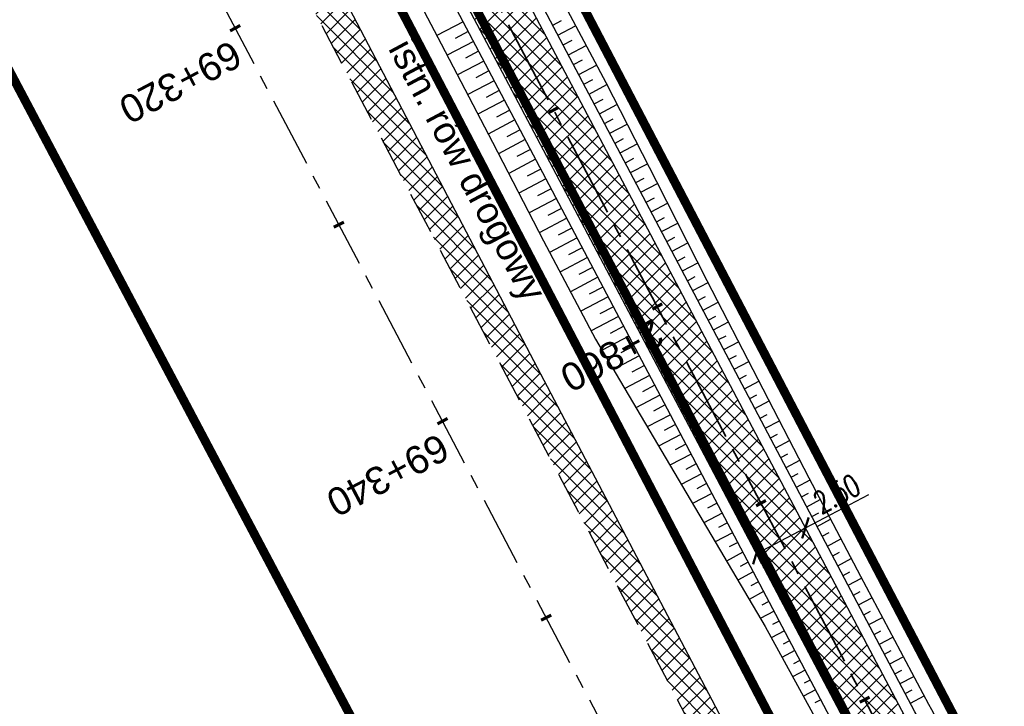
# Model space of a CAD drawing. Header units: metres. Extents: x 7529682 to 7533751, y 5721195 to 5727842.
# Tile 78 of 210: x 7531021 to 7531066, y 5725255 to 5725286. Entities that reach past the tile are written whole.
import ezdxf

# ---------------------------------------------------------------- set-up
doc = ezdxf.new("R2010")
doc.units = ezdxf.units.M
doc.header["$PDMODE"] = 1
doc.header["$PDSIZE"] = 0.3
for name, pattern in [('817-dzialki-09-05-04$0$HIDDEN', [0.375, 0.25, -0.125]), ('ACAD_ISO05W100', [33, 24, -3, 0, -3, 0, -3]), ('CENTER', [50.8, 31.75, -6.35, 6.35, -6.35]), ('CENTER2', [28.575, 19.05, -3.175, 3.175, -3.175]), ('HIDDEN', [9.525, 6.35, -3.175])]:
    doc.linetypes.add(name, pattern=pattern)
for name, color, linetype in [('C-DROGI-SYTUACJA', 7, 'Continuous'), ('C-DROGI-SYTUACJA-ETYKIETY', 7, 'Continuous'), ('D-hatch-pobocza', 131, 'Continuous'), ('D-pobocza', 60, 'Continuous'), ('D-rowy', 160, 'Continuous'), ('D-skarpa', 2, 'Continuous'), ('D-skarpa-kreskowanie', 2, 'Continuous'), ('D-wymiary', 1, 'Continuous')]:
    doc.layers.add(name, color=color, linetype=linetype)
for name, color, linetype, lineweight, true_color in [('D-ewidencja-numery', 7, 'Continuous', 50, 0x40ff00), ('D-hatch-ciag-pieszo-rowerowy', 7, 'Continuous', 13, 0xff9f80), ('D-LR-etap-III', 7, '817-dzialki-09-05-04$0$HIDDEN', 50, 0x00008f)]:
    doc.layers.add(name, color=color, linetype=linetype, lineweight=lineweight, true_color=true_color)
for name, color, linetype, lineweight in [('D-krawędzie', 3, 'Continuous', 30), ('D-obrzeża', 2, 'Continuous', 30), ('D-opisy', 2, 'Continuous', 30), ('D-oś', 10, 'CENTER', 30), ('D-pas-drogowy', 7, 'ACAD_ISO05W100', 50)]:
    doc.layers.add(name, color=color, linetype=linetype, lineweight=lineweight)
doc.layers.add('poprzeczki', color=7, linetype='Continuous', true_color=0x0000c7)
doc.styles.add('DIMTEXT', font='simplex.shx', dxfattribs={"width": 0.7})
doc.styles.get("Standard").update_dxf_attribs({"font": 'arial.ttf'})
doc.dimstyles.new('500', dxfattribs={"dimtxt": 1, "dimasz": 0.7, "dimexe": 0.2, "dimexo": 0.5, "dimgap": 0.2, "dimtad": 1, "dimrnd": 0.005, "dimzin": 0, "dimdsep": 46, "dimtxsty": 'DIMTEXT', "dimblk": 'ARCHTICK', "dimcen": 0, "dimclrd": 256, "dimclre": 256, "dimclrt": 2, "dimadec": 5, "dimazin": 0, "dimtfac": 1, "dimtofl": 0, "dimtmove": 0, "dimatfit": 3, "dimfxl": 1, "dimtolj": 1, "dimtzin": 0, "dimlwd": -1, "dimlwe": -1, "dimarcsym": 0})
pattern_1 = [(45, (0, 0), (-0.33675960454, 0.33675960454), []), (135, (0, 0), (-0.33675960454, -0.33675960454), [])]

# ---------------------------------------------------------------- blocks, each defined once
blk = doc.blocks.new('AeccTickLine')
at = {"color": 0, "linetype": 'ByBlock', "lineweight": -2}
blk.add_line((0, 1), (0, -1), dxfattribs=at)
blk = doc.blocks.new('_ArchTick')
at = {"color": 0, "linetype": 'ByBlock', "const_width": 0.15}
blk.add_lwpolyline([(-0.5, -0.5), (0.5, 0.5)], dxfattribs=at)
blk = doc.blocks.new('*D103')
at = {"layer": 'D-wymiary', "linetype": 'ByBlock', "transparency": 16777216}
for p, q in [((7531056.57, 5725263.298), (7531059.43, 5725264.807)), ((7531054.359, 5725262.132), (7531056.57, 5725263.298)), ((7531056.803, 5725262.856), (7531056.663, 5725263.121)), ((7531054.592, 5725261.689), (7531054.452, 5725261.955))]:
    blk.add_line(p, q, dxfattribs=at)
at = {"layer": 'Defpoints', "color": 0, "linetype": 'ByBlock', "transparency": 16777216}
for p in [(7531056.57, 5725263.298), (7531056.57, 5725263.298), (7531054.359, 5725262.132)]:
    blk.add_point(p, dxfattribs=at)
at = {"layer": 'D-wymiary', "linetype": 'ByBlock', "transparency": 16777216, "xscale": 0.6999999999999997, "yscale": 0.6999999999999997, "zscale": 0.6999999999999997}
for p, rotation in [((7531056.57, 5725263.298), 27.81270575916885), ((7531054.359, 5725262.132), 207.8127057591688)]:
    blk.add_blockref('_ArchTick', p, dxfattribs=dict(at, rotation=rotation))
at = {"layer": 'D-wymiary', "color": 2, "linetype": 'ByBlock', "transparency": 16777216, "insert": (7531057.983, 5725264.835), "char_height": 1, "attachment_point": 5, "rotation": 27.8127, "style": 'DIMTEXT'}
blk.add_mtext('\\A1;2.50', dxfattribs=at)

msp = doc.modelspace()

# ---------------------------------------------------------------- hatches: boundary and pattern name
at = {"layer": 'D-hatch-ciag-pieszo-rowerowy'}
h = msp.add_hatch(dxfattribs=at)
h.set_pattern_fill('ANSI37', color=256, scale=0.15, style=0)
h.set_pattern_definition(pattern_1)
h.paths.add_polyline_path([(7531004.677, 5725360.684), (7531003.472, 5725360.289), (7531020.53, 5725328.004, 0.004067), (7531022.845, 5725323.708), (7531032.808, 5725305.571, -0.004228), (7531035.213, 5725301.104), (7531043.691, 5725285.032), (7531044.822, 5725285.569), (7531036.314, 5725301.696, 0.004228), (7531033.909, 5725306.164), (7531023.945, 5725324.301, -0.004067), (7531021.63, 5725328.597)])
h.paths.add_polyline_path([(7531003.472, 5725360.289), (7531002.267, 5725359.893), (7531019.429, 5725327.411, 0.004067), (7531021.744, 5725323.115), (7531031.707, 5725304.978, -0.004228), (7531034.112, 5725300.511), (7531042.561, 5725284.496), (7531043.691, 5725285.032), (7531035.213, 5725301.104, 0.004228), (7531032.808, 5725305.571), (7531022.845, 5725323.708, -0.004067), (7531020.53, 5725328.004)])
h = msp.add_hatch(dxfattribs=at)
h.set_pattern_fill('ANSI37', color=256, scale=0.15, style=0)
h.set_pattern_definition(pattern_1)
h.paths.add_polyline_path([(7531044.822, 5725285.569), (7531043.691, 5725285.032), (7531059.944, 5725254.223, -0.004401), (7531062.366, 5725249.531), (7531071.709, 5725231.04, 0.004122), (7531073.975, 5725226.644), (7531080.59, 5725214.071), (7531081.737, 5725214.576), (7531075.086, 5725227.216, -0.004122), (7531072.82, 5725231.613), (7531063.477, 5725250.104, 0.004401), (7531061.055, 5725254.796)])
h.paths.add_polyline_path([(7531043.691, 5725285.032), (7531042.561, 5725284.496), (7531058.833, 5725253.649, -0.004401), (7531061.256, 5725248.957), (7531070.597, 5725230.467, 0.004122), (7531072.864, 5725226.071), (7531079.443, 5725213.566), (7531080.59, 5725214.071), (7531073.975, 5725226.644, -0.004122), (7531071.709, 5725231.04), (7531062.366, 5725249.531, 0.004401), (7531059.944, 5725254.223)])
at = {"layer": 'D-hatch-pobocza'}
h = msp.add_hatch(dxfattribs=at)
h.set_pattern_fill('ANSI37', color=256, scale=0.15, style=0)
h.set_pattern_definition(pattern_1)
h.paths.add_polyline_path([(7531057.01, 5725246.72), (7531044.19, 5725271.11), (7531030.97, 5725296.42), (7531019.37, 5725318.31), (7531007.54, 5725340.71), (7530994.47, 5725365.47), (7530982.58, 5725387.65), (7530971.81, 5725408.22), (7530959.96, 5725430.76), (7530944.54, 5725460.14), (7530935.92, 5725477.07), (7530923.1, 5725500.31), (7530908, 5725529.49), (7530889.658, 5725563.375), (7530889.586, 5725561.257), (7530918.172, 5725507.178), (7530950.163, 5725446.305), (7530993.419, 5725364.265), (7531022.766, 5725308.719), (7531053.81, 5725249.872), (7531081.166, 5725197.875), (7531103.902, 5725154.541), (7531128.123, 5725108.448), (7531149.321, 5725068.209), (7531151.44, 5725067.36), (7531152.004, 5725067.286), (7531141.2, 5725086.69), (7531129.87, 5725108.78), (7531118.46, 5725130.11), (7531107.39, 5725151.39), (7531095.36, 5725174.01), (7531083.61, 5725196.49), (7531071.56, 5725218.8)])

# ---------------------------------------------------------------- linework, layer by layer
at = {"layer": 'C-DROGI-SYTUACJA', "color": 10, "linetype": 'CENTER2', "lineweight": 35, "ltscale": 0.2}
msp.add_lwpolyline([(7531022.845, 5725323.708), (7531032.808, 5725305.571, -0.004228), (7531035.213, 5725301.104), (7531059.944, 5725254.223, -0.004401), (7531062.366, 5725249.531), (7531071.709, 5725231.04, 0.004122), (7531073.975, 5725226.644), (7531073.975, 5725226.644), (7531087.383, 5725201.158), (7531110.122, 5725157.821), (7531131.457, 5725118.234, -0.008978), (7531136.397, 5725108.66), (7531146.083, 5725089.033, 0.075252), (7531151.217, 5725081.666), (7531154.313, 5725078.4, -0.068936), (7531156.869, 5725074.83), (7531166.993, 5725055.55, -0.068732)], format="xyb", dxfattribs=at)
at = {"layer": 'D-ewidencja-numery', "color": 12, "ltscale": 15, "true_color": 0xc70000}
msp.add_lwpolyline([(7530900.952, 5725579.946), (7530904.81, 5725571.977), (7530903.682, 5725568.566), (7530908.901, 5725558.845), (7530910.252, 5725545.672), (7530912.873, 5725538.646), (7530945.278, 5725478.464), (7530959.692, 5725450.246), (7531002.827, 5725368.192), (7531044.704, 5725290.314), (7531064.099, 5725253.213), (7531083.01, 5725216.678), (7531113.013, 5725158.466), (7531137.364, 5725113.071), (7531150.831, 5725086.712), (7531159.746, 5725076.641), (7531166.31, 5725074.58), (7531172.29, 5725062.58)], dxfattribs=at)
at = {"layer": 'D-krawędzie', "linetype": 'HIDDEN', "ltscale": 0.3, "flags": 128}
msp.add_lwpolyline([(7530572.01, 5726166.06), (7530620.381, 5726072.761), (7530641.555, 5726032.008), (7530660.961, 5725995.07), (7530689.128, 5725941.54), (7530707.336, 5725907.032), (7530725.256, 5725873.093), (7530743.97, 5725837.654), (7530770.527, 5725787.119), (7530787.864, 5725754.267), (7530809.898, 5725712.542), (7530824.739, 5725684.389), (7530840.856, 5725653.693), (7530860.675, 5725616.154), (7530865.283, 5725607.394), (7530878.05, 5725583.08), (7530918.172, 5725507.178), (7530950.163, 5725446.305), (7530993.419, 5725364.265), (7531022.766, 5725308.719), (7531053.81, 5725249.872), (7531081.166, 5725197.875), (7531103.902, 5725154.541), (7531128.123, 5725108.448), (7531149.3, 5725068.25), (7531167.38, 5725033.767), (7531197.165, 5724976.988), (7531228.151, 5724918.034), (7531253.153, 5724870.491), (7531286.796, 5724806.654), (7531306.74, 5724768.665), (7531335.094, 5724714.652), (7531357.319, 5724672.439), (7531373.645, 5724641.454), (7531392.162, 5724605.999), (7531418.48, 5724555.853), (7531439.727, 5724515.582), (7531468.399, 5724461.077), (7531491.782, 5724416.528), (7531531.99, 5724339.833), (7531557.227, 5724291.659), (7531569.852, 5724267.577), (7531591.376, 5724226.548), (7531610.004, 5724191.103), (7531616.883, 5724177.999), (7531629.985, 5724153.025), (7531641.007, 5724132.022), (7531664.906, 5724087.617), (7531677.644, 5724064.786), (7531683.112, 5724054.988), (7531686.753, 5724048.18), (7531695.448, 5724031.697), (7531703.749, 5724015.917), (7531709.214, 5724005.514), (7531719.389, 5723986.147), (7531726.295, 5723973), (7531732.741, 5723960.736), (7531735.13, 5723956.19)], dxfattribs=at)
at = {"layer": 'D-LR-etap-III', "ltscale": 10, "flags": 128}
msp.add_lwpolyline([(7531750.474, 5723895.103, 0.4, 0.4, 0), (7531750.505, 5723895.13, 0.4, 0.4, 0), (7531682.71, 5724022.92, 0.4, 0.4, 0), (7531619.177, 5724147.204, 0.4, 0.4, 0), (7531592.309, 5724198.489, 0.4, 0.4, 0), (7531553.264, 5724272.919, 0.4, 0.4, 0), (7531504.02, 5724366.79, 0.4, 0.4, 0), (7531482.09, 5724407.62, 0.4, 0.4, 0), (7531412.35, 5724541.183, 0.4, 0.4, 0), (7531388.464, 5724586.93, 0.4, 0.4, 0), (7531345.12, 5724669.94, 0.4, 0.4, 0), (7531127.66, 5725081.67, 0.4, 0.4, 0), (7531059.253, 5725211.041, 0.4, 0.4, 0), (7531008.007, 5725307.954, 0.4, 0.4, 0), (7530964.182, 5725390.836, 0.4, 0.4, 0), (7530914.557, 5725484.684, 0.4, 0.4, 0), (7530865.243, 5725577.494, 0.4, 0.4, 0), (7530840.085, 5725624.059, 0.4, 0.4, 0), (7530802.56, 5725694.925, 0.4, 0.4, 0), (7530755.54, 5725787.51, 0.4, 0.4, 0), (7530708.718, 5725876.303, 0.4, 0.4, 0), (7530695.12, 5725902.09, 0.4, 0.4, 0), (7530642.914, 5726001.078, 0.4, 0.4, 0), (7530634.935, 5726016.147, 0.4, 0.4, 0), (7530610.82, 5726061.93, 0.4, 0.4, 0), (7530610.82, 5726061.93, 0.4, 0.4, 0), (7530607.21, 5726063.51, 0.4, 0.4, 0), (7530597.42, 5726080.68, 0.4, 0.4, 0), (7530591.16, 5726088.44, 0.4, 0.4, 0), (7530581.28, 5726107.21, 0.4, 0.4, 0), (7530571.29, 5726130.56, 0.4, 0.4, 0), (7530549.555, 5726171.527, 0.4, 0.4, 0), (7530531.014, 5726206.474, 0.4, 0.4, 0), (7530516.461, 5726236.017, 0.4, 0.4, 0), (7530500.799, 5726266.141, 0.4, 0.4, 0), (7530491.35, 5726283.94, 0.4, 0.4, 0), (7530482.4, 5726303.41, 0.4, 0.4, 0), (7530482.4, 5726303.41, 0.4, 0.4, 0), (7530450.41, 5726357.28, 0.4, 0.4, 0), (7530397.759, 5726458.5, 0.4, 0.4, 0), (7530334.708, 5726583.665, 0.4, 0.4, 0), (7530303.939, 5726645.168, 0.4, 0.4, 0), (7530300.51, 5726651.778, 0.4, 0.4, 0), (7530289.214, 5726671.967, 0.4, 0.4, 0), (7530281.54, 5726685.57, 0.4, 0.4, 0), (7530261.371, 5726724.163, 0.4, 0.4, 0), (7530254.03, 5726738.21, 0.4, 0.4, 0), (7530197.22, 5726845.06, 0.4, 0.4, 0), (7530194.71, 5726849.15, 0.4, 0.4, 0), (7530195.92, 5726850.75, 0.4, 0.4, 0), (7530170.547, 5726892.961, 0.4, 0.4, 0), (7530143.175, 5726945.066, 0.4, 0.4, 0), (7530105.06, 5727018.32, 0.4, 0.4, 0), (7530100.06, 5727027.16, 0.4, 0.4, 0), (7530062.319, 5727099.625, 0.4, 0.4, 0), (7530015.379, 5727189.42, 0.4, 0.4, 0), (7529983.208, 5727250.207, 0.4, 0.4, 0), (7529953.284, 5727306.747, 0.4, 0.4, 0), (7529900.671, 5727406.159, 0.4, 0.4, 0), (7529890.63, 5727425.131, 0.4, 0.4, 0), (7529875.155, 5727454.426, 0.4, 0.4, 0), (7529857.56, 5727487.787, 0.4, 0.4, 0), (7529835.194, 5727530.193, 0.4, 0.4, 0), (7529811.741, 5727574.662, 0.4, 0.4, 0), (7529792.102, 5727611.923, 0.4, 0.4, 0), (7529768.066, 5727657.47, 0.4, 0.4, 0), (7529755.211, 5727682.131, 0.4, 0.4, 0), (7529753.31, 5727681.13, 0.4, 0.4, 0), (7529739.21, 5727707.77, 0.4, 0.4, 0), (7529735.395, 5727711.252, 0.4, 0.4, 0), (7529725.42, 5727730.2, 0.4, 0.4, 0), (7529723.55, 5727729.88, 0.4, 0.4, 0), (7529695.567, 5727782.932, 0.4, 0.4, 0), (7529717.68, 5727794.024, 0.4, 0.4, 0), (7529736.275, 5727758.647, 0.4, 0.4, 0), (7529736.275, 5727758.647, 0.4, 0.4, 0), (7529744.511, 5727750.406, 0.4, 0.4, 0), (7529744.511, 5727750.406, 0.4, 0.4, 0), (7529750.283, 5727738.55, 0.4, 0.4, 0), (7529777.109, 5727687.569, 0.4, 0.4, 0), (7529796.515, 5727651.33, 0.4, 0.4, 0), (7529814.938, 5727616.793, 0.4, 0.4, 0), (7529839.007, 5727572.304, 0.4, 0.4, 0), (7529860.618, 5727532.509, 0.4, 0.4, 0), (7529882.349, 5727491.504, 0.4, 0.4, 0), (7529904.865, 5727449.096, 0.4, 0.4, 0), (7529920.747, 5727418.885, 0.4, 0.4, 0), (7529946.677, 5727368.547, 0.4, 0.4, 0), (7529972.025, 5727320.573, 0.4, 0.4, 0), (7529987.74, 5727290.153, 0.4, 0.4, 0), (7529996.497, 5727273.662, 0.4, 0.4, 0), (7530017.541, 5727234.203, 0.4, 0.4, 0), (7530033.054, 5727204.864, 0.4, 0.4, 0), (7530051.623, 5727170.223, 0.4, 0.4, 0), (7530069.277, 5727137.016, 0.4, 0.4, 0), (7530089.385, 5727097.534, 0.4, 0.4, 0), (7530109.713, 5727060.747, 0.4, 0.4, 0), (7530136.77, 5727011.64, 0.4, 0.4, 0), (7530162.447, 5726962.744, 0.4, 0.4, 0), (7530187.674, 5726916.992, 0.4, 0.4, 0), (7530207.821, 5726879.335, 0.4, 0.4, 0), (7530230.626, 5726834.519, 0.4, 0.4, 0), (7530262.288, 5726776.618, 0.4, 0.4, 0), (7530277.51, 5726760.213, 0.4, 0.4, 0), (7530286.037, 5726744.107, 0.4, 0.4, 0), (7530288.097, 5726735.884, 0.4, 0.4, 0), (7530290.394, 5726725.047, 0.4, 0.4, 0), (7530296.177, 5726713.583, 0.4, 0.4, 0), (7530302.726, 5726701.182, 0.4, 0.4, 0), (7530325.685, 5726657.466, 0.4, 0.4, 0), (7530343.244, 5726623.649, 0.4, 0.4, 0), (7530360.23, 5726591.747, 0.4, 0.4, 0), (7530383.209, 5726548.059, 0.4, 0.4, 0), (7530406.018, 5726503.606, 0.4, 0.4, 0), (7530427.465, 5726462.62, 0.4, 0.4, 0), (7530447.928, 5726424.388, 0.4, 0.4, 0), (7530471.127, 5726379.921, 0.4, 0.4, 0), (7530490.501, 5726343.033, 0.4, 0.4, 0), (7530509.499, 5726306.733, 0.4, 0.4, 0), (7530529.89, 5726267.244, 0.4, 0.4, 0), (7530543.852, 5726238.99, 0.4, 0.4, 0), (7530554.809, 5726218.944, 0.4, 0.4, 0), (7530559.027, 5726212.223, 0.4, 0.4, 0), (7530563.061, 5726206.41, 0.4, 0.4, 0), (7530566.934, 5726200.464, 0.4, 0.4, 0), (7530569.771, 5726194.902, 0.4, 0.4, 0), (7530571.473, 5726191.282, 0.4, 0.4, 0), (7530572.839, 5726188.025, 0.4, 0.4, 0), (7530575.295, 5726182.035, 0.4, 0.4, 0), (7530579.737, 5726173.306, 0.4, 0.4, 0), (7530583.3, 5726167.41, 0.4, 0.4, 0), (7530593.4, 5726163.33, 0.4, 0.4, 0), (7530598.618, 5726155.264, 0.4, 0.4, 0), (7530608.258, 5726140.497, 0.4, 0.4, 0), (7530603.27, 5726136.83, 0.4, 0.4, 0), (7530606.53, 5726131.84, 0.4, 0.4, 0), (7530604.239, 5726124.217, 0.4, 0.4, 0), (7530605.847, 5726121.63, 0.4, 0.4, 0), (7530608.972, 5726116.164, 0.4, 0.4, 0), (7530618.114, 5726097.791, 0.4, 0.4, 0), (7530651.213, 5726034.96, 0.4, 0.4, 0), (7530670.244, 5725998.611, 0.4, 0.4, 0), (7530698.075, 5725945.953, 0.4, 0.4, 0), (7530716.506, 5725911.305, 0.4, 0.4, 0), (7530735.223, 5725875.667, 0.4, 0.4, 0), (7530752.504, 5725842.155, 0.4, 0.4, 0), (7530778.311, 5725793.501, 0.4, 0.4, 0), (7530797.5, 5725756.382, 0.4, 0.4, 0), (7530812.519, 5725728.289, 0.4, 0.4, 0), (7530820.039, 5725713.16, 0.4, 0.4, 0), (7530822.422, 5725710.194, 0.4, 0.4, 0), (7530833.155, 5725688.801, 0.4, 0.4, 0), (7530849.629, 5725656.159, 0.4, 0.4, 0), (7530867.983, 5725621.964, 0.4, 0.4, 0), (7530872.63, 5725612.888, 0.4, 0.4, 0), (7530880.354, 5725597.595, 0.4, 0.4, 0), (7530883.839, 5725593.389, 0.4, 0.4, 0), (7530891.782, 5725587.763, 0.4, 0.4, 0), (7530895.039, 5725584.281, 0.4, 0.4, 0), (7530897.034, 5725580.941, 0.4, 0.4, 0), (7530900.952, 5725579.946, 0.4, 0.4, 0), (7530904.81, 5725571.977, 0.4, 0.4, 0), (7530903.682, 5725568.566, 0.4, 0.4, 0), (7530908.901, 5725558.845, 0.4, 0.4, 0), (7530910.252, 5725545.672, 0.4, 0.4, 0), (7530912.873, 5725538.646, 0.4, 0.4, 0), (7530945.278, 5725478.464, 0.4, 0.4, 0), (7530959.692, 5725450.246, 0.4, 0.4, 0), (7531002.827, 5725368.192, 0.4, 0.4, 0), (7531044.704, 5725290.314, 0.4, 0.4, 0), (7531064.099, 5725253.213, 0.4, 0.4, 0), (7531083.01, 5725216.678, 0.4, 0.4, 0), (7531113.013, 5725158.466, 0.4, 0.4, 0), (7531137.364, 5725113.071, 0.4, 0.4, 0), (7531150.831, 5725086.712, 0.4, 0.4, 0), (7531159.746, 5725076.641, 0.4, 0.4, 0), (7531166.31, 5725074.58, 0.4, 0.4, 0), (7531172.29, 5725062.58, 0.4, 0.4, 0), (7531170.59, 5725055.606, 0.4, 0.4, 0), (7531173.733, 5725044.081, 0.4, 0.4, 0), (7531215.342, 5724964.86, 0.4, 0.4, 0), (7531238.054, 5724921.685, 0.4, 0.4, 0), (7531262.39, 5724875.283, 0.4, 0.4, 0), (7531295.587, 5724811.266, 0.4, 0.4, 0), (7531348.488, 5724712.363, 0.4, 0.4, 0), (7531363.741, 5724682.684, 0.4, 0.4, 0), (7531366.987, 5724675.865, 0.4, 0.4, 0), (7531382.541, 5724646.111, 0.4, 0.4, 0), (7531401.299, 5724610.875, 0.4, 0.4, 0), (7531428.965, 5724558.862, 0.4, 0.4, 0), (7531449.111, 5724520.398, 0.4, 0.4, 0), (7531477.293, 5724465.831, 0.4, 0.4, 0), (7531500.996, 5724421.113, 0.4, 0.4, 0), (7531512.122, 5724400.549, 0.4, 0.4, 0), (7531513.782, 5724396.757, 0.4, 0.4, 0), (7531526.32, 5724379.39, 0.4, 0.4, 0), (7531566.784, 5724302.736, 0.4, 0.4, 0), (7531612.277, 5724225.61, 0.4, 0.4, 0), (7531620.493, 5724210.548, 0.4, 0.4, 0), (7531631.578, 5724196.258, 0.4, 0.4, 0), (7531653.484, 5724152.434, 0.4, 0.4, 0), (7531661.151, 5724128.494, 0.4, 0.4, 0), (7531673.881, 5724101.186, 0.4, 0.4, 0), (7531684.691, 5724081.184, 0.4, 0.4, 0), (7531699.212, 5724051.17, 0.4, 0.4, 0), (7531704.034, 5724040.584, 0.4, 0.4, 0), (7531704.034, 5724040.584, 0.4, 0.4, 0), (7531703.913, 5724037.17, 0.4, 0.4, 0), (7531736.42, 5723969.232, 0.4, 0.4, 0), (7531738.285, 5723967.699, 0.4, 0.4, 0), (7531742.181, 5723962.346, 0.4, 0.4, 0), (7531744.286, 5723958.616, 0.4, 0.4, 0), (7531755.393, 5723944.193, 0.4, 0.4, 0), (7531758.69, 5723936.76, 0.4, 0.4, 0), (7531780.08, 5723929.25, 0.4, 0.4, 0), (7531792.612, 5723906.338, 0.4, 0.4, 0), (7531792.612, 5723906.338, 0.4, 0.4, 0), (7531756.962, 5723883.055, 0.4, 0.4, 0), (7531750.46, 5723895.13, 0.4, 0.4, 0), (7531750.46, 5723895.13, 0, 0, 0)], format="xyseb", dxfattribs=at)
at = {"layer": 'D-obrzeża'}
for points in [[(7531164.322, 5725069.743), (7531163.358, 5725071.533), (7531162.183, 5725071.113, -0.373479), (7531159.739, 5725072.063), (7531157.82, 5725075.705, 0.068604), (7531155.434, 5725079.035), (7531152.262, 5725082.381, -0.075217), (7531147.129, 5725089.744), (7531137.495, 5725109.262, 0.008945), (7531132.573, 5725118.799), (7531111.229, 5725158.402), (7531088.49, 5725201.74), (7531075.086, 5725227.216, -0.004122), (7531072.82, 5725231.613), (7531063.477, 5725250.104, 0.004401), (7531061.055, 5725254.796), (7531036.314, 5725301.696, 0.004228), (7531033.909, 5725306.164), (7531023.945, 5725324.301, -0.004067)], [(7531021.744, 5725323.115), (7531031.707, 5725304.978, -0.004228), (7531034.112, 5725300.511), (7531058.833, 5725253.649, -0.004401), (7531061.256, 5725248.957), (7531070.597, 5725230.467, 0.004122), (7531072.864, 5725226.071), (7531086.277, 5725200.577), (7531109.015, 5725157.24), (7531130.341, 5725117.67, -0.009012), (7531135.299, 5725108.06), (7531145.036, 5725088.322, 0.075286), (7531150.171, 5725080.951), (7531153.382, 5725077.565, -0.068604), (7531155.769, 5725074.235), (7531156.913, 5725072.064), (7531159.315, 5725067.483)]]:
    msp.add_lwpolyline(points, format="xyb", dxfattribs=at)
at = {"layer": 'D-oś', "ltscale": 0.1}
msp.add_lwpolyline([(7531164.28, 5725032.142), (7531146.202, 5725066.622), (7531125.026, 5725106.818), (7531100.803, 5725152.914), (7531078.067, 5725196.247), (7531050.713, 5725248.241), (7531019.672, 5725307.084), (7530990.323, 5725362.632), (7530947.066, 5725444.675), (7530915.075, 5725505.546), (7530874.954, 5725581.449)], dxfattribs=at)
at = {"layer": 'D-pas-drogowy', "ltscale": 0.2, "flags": 128}
msp.add_lwpolyline([(7531633.019, 5724182.834, 0.4, 0.4, 0), (7531617.559, 5724211.608, 0.4, 0.4, 0), (7531566.784, 5724302.736, 0.4, 0.4, 0), (7531538.419, 5724356.47, 0.4, 0.4, 0), (7531526.32, 5724379.39, 0.4, 0.4, 0), (7531516.102, 5724393.607, 0.4, 0.4, 0.001485), (7531513.78, 5724396.838, 0.4, 0.4, 0), (7531501.87, 5724413.41, 0.4, 0.4, 0), (7531474.926, 5724464.508, 0.4, 0.4, 0), (7531446.2, 5724518.992, 0.4, 0.4, 0), (7531424.962, 5724559.262, 0.4, 0.4, 0), (7531398.444, 5724609.566, 0.4, 0.4, 0), (7531379.647, 5724645.216, 0.4, 0.4, 0), (7531365.23, 5724672.56, 0.4, 0.4, 0), (7531341.306, 5724717.915, 0.4, 0.4, 0), (7531312.9, 5724771.789, 0.4, 0.4, 0), (7531292.591, 5724810.307, 0.4, 0.4, 0), (7531259.392, 5724873.271, 0.4, 0.4, 0), (7531233.74, 5724921.923, 0.4, 0.4, 0), (7531203.073, 5724980.092, 0.4, 0.4, 0), (7531173.471, 5725036.225, 0.4, 0.4, 0), (7531168.27, 5725046.09, 0.4, 0.4, 0), (7531172.29, 5725062.58, 0.4, 0.4, 0), (7531166.31, 5725074.58, 0.4, 0.4, 0), (7531150.32, 5725079.6, 0.4, 0.4, 0), (7531141.5, 5725096.43, 0.4, 0.4, 0), (7531109.312, 5725157.814, 0.4, 0.4, 0), (7531086.641, 5725201.048, 0.4, 0.4, 0), (7531059.198, 5725253.384, 0.4, 0.4, 0), (7531028.207, 5725312.489, 0.4, 0.4, 0), (7530999.105, 5725367.99, 0.4, 0.4, 0), (7530956.248, 5725449.725, 0.4, 0.4, 0), (7530924.398, 5725510.464, 0.4, 0.4, 0), (7530897.51, 5725561.74, 0.4, 0.4, 0), (7530894.46, 5725566.14, 0.4, 0.4, 0), (7530892.16, 5725570.49, 0.4, 0.4, 0), (7530869.363, 5725613.307, 0.4, 0.4, 0), (7530861.694, 5725627.705, 0.4, 0.4, 0), (7530852.74, 5725644.52, 0.4, 0.4, 0), (7530831.51, 5725684.2, 0.4, 0.4, 0), (7530811.13, 5725722.52, 0.4, 0.4, 0), (7530792.348, 5725757.941, 0.4, 0.4, 0), (7530768.03, 5725803.8, 0.4, 0.4, 0), (7530748.769, 5725840.179, 0.4, 0.4, 0), (7530727.7, 5725879.97, 0.4, 0.4, 0), (7530712.098, 5725909.545, 0.4, 0.4, 0), (7530693.644, 5725944.645, 0.4, 0.4, 0), (7530665.702, 5725997.539, 0.4, 0.4, 0), (7530641.76, 5726042.88, 0.4, 0.4, 0), (7530616.5, 5726091.48, 0.4, 0.4, 0), (7530604.628, 5726114.32, 0.4, 0.4, -0.007763), (7530602.5, 5726118.43, 0.4, 0.4, 0), (7530603.992, 5726123.395, 0.4, 0.4, 0), (7530606.53, 5726131.84, 0.4, 0.4, 0), (7530603.27, 5726136.83, 0.4, 0.4, 0), (7530593.776, 5726151.369, 0.4, 0.4, 0), (7530590.203, 5726156.84, 0.4, 0.4, 0), (7530583.3, 5726167.41, 0.4, 0.4, 0), (7530580.578, 5726170.428, 0.4, 0.4, 0), (7530575.85, 5726175.67, 0.4, 0.4, 0), (7530569.01, 5726186.66, 0.4, 0.4, 0), (7530562.555, 5726199.189, 0.4, 0.4, 0), (7530555.67, 5726211.39, 0.4, 0.4, 0), (7530548.29, 5726224.23, 0.4, 0.4, 0), (7530540.58, 5726237.71, 0.4, 0.4, 0), (7530532.68, 5726252.65, 0.4, 0.4, 0), (7530524.06, 5726269.35, 0.4, 0.4, 0), (7530502.82, 5726309.91, 0.4, 0.4, 0), (7530488.83, 5726336.63, 0.4, 0.4, 0), (7530466.03, 5726380.16, 0.4, 0.4, 0), (7530438.47, 5726432.77, 0.4, 0.4, 0), (7530424.53, 5726459.09, 0.4, 0.4, 0), (7530401.63, 5726502.97, 0.4, 0.4, 0), (7530383.38, 5726538.06, 0.4, 0.4, 0), (7530353.97, 5726593.52, 0.4, 0.4, 0), (7530338.47, 5726622.74, 0.4, 0.4, 0), (7530322.01, 5726653.88, 0.4, 0.4, 0), (7530297.54, 5726700.33, 0.4, 0.4, 0), (7530287.38, 5726719.6, 0.4, 0.4, 0), (7530285.95, 5726722.316, 0.4, 0.4, 0), (7530280.26, 5726733.12, 0.4, 0.4, 0), (7530266.73, 5726758.74, 0.4, 0.4, 0), (7530260.42, 5726770.47, 0.4, 0.4, 0), (7530253.25, 5726783.82, 0.4, 0.4, 0), (7530244.95, 5726799.33, 0.4, 0.4, 0), (7530239.39, 5726808.49, 0.4, 0.4, 0), (7530238.29, 5726807.9, 0.4, 0.4, 0), (7530218.11, 5726850.67, 0.4, 0.4, 0), (7530175.907, 5726928.168, 0.4, 0.4, 0), (7530096.68, 5727076.15, 0.4, 0.4, 0), (7530094.68, 5727079.89, 0.4, 0.4, 0), (7530064.597, 5727135.523, 0.4, 0.4, 0), (7530046.731, 5727168.892, 0.4, 0.4, 0), (7530025.803, 5727208.461, 0.4, 0.4, 0), (7530012.847, 5727232.979, 0.4, 0.4, 0), (7529994.15, 5727268.45, 0.4, 0.4, 0), (7529981.671, 5727291.93, 0.4, 0.4, 0), (7529949.89, 5727351.73, 0.4, 0.4, 0), (7529924.75, 5727399.03, 0.4, 0.4, 0), (7529915.516, 5727417.1, 0.4, 0.4, 0), (7529885.83, 5727475.19, 0.4, 0.4, 0), (7529862.56, 5727519.97, 0.4, 0.4, 0), (7529852.985, 5727538.191, 0.4, 0.4, 0), (7529836.513, 5727569.511, 0.4, 0.4, 0), (7529815.369, 5727609.141, 0.4, 0.4, 0), (7529792.795, 5727651.247, 0.4, 0.4, 0), (7529774.199, 5727685.858, 0.4, 0.4, 0), (7529746.966, 5727736.059, 0.4, 0.4, 0), (7529733.92, 5727757.62, 0.4, 0.4, 0), (7529708.607, 5727806.389, 0.4, 0.4, 0), (7529688.492, 5727796.345, 0.4, 0.4, 0), (7529723.55, 5727729.88, 0.4, 0.4, 0), (7529725.42, 5727730.2, 0.4, 0.4, 0), (7529735.38, 5727711.28, 0.4, 0.4, 0), (7529739.21, 5727707.77, 0.4, 0.4, 0), (7529753.31, 5727681.13, 0.4, 0.4, 0), (7529755.178, 5727682.114, 0.4, 0.4, 0), (7529792.102, 5727611.923, 0.4, 0.4, 0), (7529811.741, 5727574.662, 0.4, 0.4, 0), (7529835.194, 5727530.193, 0.4, 0.4, 0), (7529857.56, 5727487.787, 0.4, 0.4, 0), (7529875.155, 5727454.426, 0.4, 0.4, 0), (7529890.63, 5727425.131, 0.4, 0.4, 0), (7529900.671, 5727406.159, 0.4, 0.4, 0), (7529953.284, 5727306.747, 0.4, 0.4, 0), (7529983.208, 5727250.207, 0.4, 0.4, 0), (7530015.379, 5727189.42, 0.4, 0.4, 0), (7530062.319, 5727099.625, 0.4, 0.4, 0), (7530100.06, 5727027.16, 0.4, 0.4, 0), (7530105.06, 5727018.32, 0.4, 0.4, 0), (7530143.175, 5726945.066, 0.4, 0.4, 0), (7530170.547, 5726892.961, 0.4, 0.4, 0), (7530195.92, 5726850.75, 0.4, 0.4, 0), (7530194.71, 5726849.15, 0.4, 0.4, 0), (7530197.22, 5726845.06, 0.4, 0.4, 0), (7530254.03, 5726738.21, 0.4, 0.4, 0), (7530261.371, 5726724.163, 0.4, 0.4, 0), (7530281.54, 5726685.57, 0.4, 0.4, 0), (7530289.214, 5726671.967, 0.4, 0.4, 0), (7530300.51, 5726651.778, 0.4, 0.4, 0), (7530303.939, 5726645.168, 0.4, 0.4, 0), (7530334.708, 5726583.665, 0.4, 0.4, 0), (7530397.759, 5726458.5, 0.4, 0.4, 0), (7530450.41, 5726357.28, 0.4, 0.4, 0), (7530482.4, 5726303.41, 0.4, 0.4, 0), (7530483.688, 5726301.003, 0.4, 0.4, 0), (7530491.35, 5726283.94, 0.4, 0.4, 0), (7530512.67, 5726243.78, 0.4, 0.4, 0), (7530529.43, 5726209.46, 0.4, 0.4, 0), (7530571.29, 5726130.56, 0.4, 0.4, 0), (7530581.28, 5726107.21, 0.4, 0.4, 0), (7530591.16, 5726088.44, 0.4, 0.4, 0), (7530597.42, 5726080.68, 0.4, 0.4, 0), (7530607.21, 5726063.51, 0.4, 0.4, 0), (7530610.82, 5726061.93, 0.4, 0.4, 0), (7530634.935, 5726016.147, 0.4, 0.4, 0), (7530642.914, 5726001.078, 0.4, 0.4, 0), (7530695.12, 5725902.09, 0.4, 0.4, 0), (7530708.718, 5725876.303, 0.4, 0.4, 0), (7530755.54, 5725787.51, 0.4, 0.4, 0), (7530802.56, 5725694.925, 0.4, 0.4, 0), (7530840.085, 5725624.059, 0.4, 0.4, 0), (7530865.243, 5725577.494, 0.4, 0.4, 0), (7530914.557, 5725484.684, 0.4, 0.4, 0), (7530964.182, 5725390.836, 0.4, 0.4, 0), (7531008.007, 5725307.954, 0.4, 0.4, 0), (7531059.253, 5725211.041, 0.4, 0.4, 0), (7531127.66, 5725081.67, 0.4, 0.4, 0), (7531345.12, 5724669.94, 0.4, 0.4, 0), (7531388.464, 5724586.93, 0.4, 0.4, 0), (7531412.35, 5724541.183, 0.4, 0.4, 0), (7531482.09, 5724407.62, 0.4, 0.4, 0), (7531504.02, 5724366.79, 0.4, 0.4, 0), (7531519.374, 5724337.52, 0.4, 0.4, 0), (7531563.749, 5724252.932, 0.4, 0.4, 0), (7531602.175, 5724179.681, 0.4, 0.4, 0), (7531619.177, 5724147.204, 0.4, 0.4, 0), (7531625.038, 5724135.635, 0.4, 0.4, 0), (7531656.796, 5724073.316, 0.4, 0.4, 0), (7531675.12, 5724037.36, 0.4, 0.4, 0), (7531682.71, 5724022.92, 0.4, 0.4, 0), (7531705.565, 5723979.811, 0.4, 0.4, 0), (7531736.606, 5723921.262, 0.4, 0.4, 0), (7531750.46, 5723895.13, 0.4, 0.4, 0), (7531740.77, 5723886.56, 0.4, 0.4, 0), (7531732.86, 5723885, 0.4, 0.4, 0), (7531722.18, 5723887.77, 0.4, 0.4, 0), (7531729.87, 5723862.17, 0.4, 0.4, 0), (7531742.92, 5723861.93, 0.4, 0.4, 0), (7531763.71, 5723859.52, 0.4, 0.4, 0), (7531768.42, 5723854.12, 0.4, 0.4, 0), (7531787.42, 5723817.97, 0.4, 0.4, 0), (7531795.57, 5723809.82, 0.4, 0.4, 0), (7531816.347, 5723819.85, 0.4, 0.4, 0), (7531816.347, 5723819.85, 0.4, 0.4, 0), (7531805.06, 5723843.23, 0.4, 0.4, 0), (7531803.61, 5723886.23, 0.4, 0.4, 0), (7531803.61, 5723886.23, 0.4, 0.4, 0), (7531780.08, 5723929.25, 0.4, 0.4, 0), (7531758.69, 5723936.76, 0.4, 0.4, 0), (7531749.359, 5723946.412, 0.4, 0.4, 0), (7531742.71, 5723953.29, 0.4, 0.4, 0), (7531735.177, 5723967.878, 0.4, 0.4, 0), (7531722.37, 5723992.68, 0.4, 0.4, 0), (7531705.042, 5724030.886, 0.4, 0.4, 0), (7531699.47, 5724043.17, 0.4, 0.4, 0), (7531692.69, 5724058.11, 0.4, 0.4, 0), (7531679.672, 5724084.017, 0.4, 0.4, 0), (7531674.55, 5724094.21, 0.4, 0.4, 0), (7531666.633, 5724114.003, 0.4, 0.4, 0), (7531649, 5724153.82, 0.4, 0.4, 0), (7531641.49, 5724149.34, 0.4, 0.4, 0), (7531626.04, 5724179.34, 0.4, 0.4, 0), (7531633.03, 5724182.84, 0, 0, 0)], format="xyseb", dxfattribs=at)
at = {"layer": 'D-pobocza'}
msp.add_lwpolyline([(7531149.321, 5725068.209), (7531151.44, 5725067.36), (7531152.004, 5725067.286), (7531141.2, 5725086.69), (7531129.87, 5725108.78), (7531118.46, 5725130.11), (7531107.39, 5725151.39), (7531095.36, 5725174.01), (7531083.61, 5725196.49), (7531071.56, 5725218.8), (7531057.01, 5725246.72), (7531044.19, 5725271.11), (7531030.97, 5725296.42), (7531019.37, 5725318.31), (7531007.54, 5725340.71), (7530994.47, 5725365.47), (7530982.58, 5725387.65), (7530971.81, 5725408.22), (7530959.96, 5725430.76), (7530944.54, 5725460.14), (7530935.92, 5725477.07), (7530923.1, 5725500.31), (7530908, 5725529.49), (7530889.658, 5725563.375)], dxfattribs=at)
for points in [[(7531164.779, 5725069.951), (7531163.594, 5725072.149), (7531162.014, 5725071.583, -0.373479), (7531160.181, 5725072.296), (7531158.231, 5725075.999, 0.068604), (7531155.844, 5725079.329), (7531152.68, 5725082.666, -0.075201), (7531147.548, 5725090.028), (7531137.931, 5725109.508, 0.008929), (7531133.017, 5725119.028), (7531111.671, 5725158.634), (7531088.933, 5725201.972), (7531075.531, 5725227.446, -0.004122), (7531073.264, 5725231.842), (7531063.921, 5725250.334, 0.004401), (7531061.499, 5725255.026), (7531036.754, 5725301.933, 0.004228), (7531034.349, 5725306.401), (7531024.385, 5725324.538, -0.004067)], [(7531021.304, 5725322.878), (7531031.267, 5725304.741, -0.004228), (7531033.672, 5725300.274), (7531058.389, 5725253.42, -0.004401), (7531060.811, 5725248.728), (7531070.153, 5725230.238, 0.004122), (7531072.42, 5725225.841), (7531085.834, 5725200.344), (7531108.572, 5725157.008), (7531129.895, 5725117.444, -0.009025), (7531134.86, 5725107.82), (7531144.617, 5725088.038, 0.075299), (7531149.753, 5725080.666), (7531152.972, 5725077.271, -0.068604), (7531155.359, 5725073.941), (7531156.471, 5725071.831), (7531158.836, 5725067.319)]]:
    msp.add_lwpolyline(points, format="xyb", dxfattribs=at)
at = {"layer": 'D-rowy', "linetype": 'HIDDEN', "ltscale": 0.1, "const_width": 0.4, "flags": 128}
msp.add_lwpolyline([(7531149.9, 5725074.79), (7531149.9, 5725074.79), (7531138.641, 5725096.214), (7531118.877, 5725133.871), (7531109.577, 5725151.722), (7531096.948, 5725175.106), (7531083.449, 5725201.131), (7531075.375, 5725216.126), (7531058.983, 5725247.129), (7531038.532, 5725286.309), (7531017.626, 5725325.254), (7530968.704, 5725418.289), (7530946.218, 5725461.539)], dxfattribs=at)
at = {"layer": 'D-skarpa', "linetype": 'Continuous'}
msp.add_lwpolyline([(7531022.098, 5725320.734), (7531024.422, 5725316.431), (7531026.814, 5725311.915), (7531028.72, 5725307.257), (7531030.331, 5725304.21), (7531030.586, 5725303.724), (7531031.492, 5725301.962), (7531032.372, 5725300.187), (7531032.596, 5725299.723), (7531033.239, 5725298.388), (7531035.531, 5725293.945), (7531040.174, 5725285.088), (7531042.488, 5725280.655), (7531044.782, 5725276.213), (7531047.123, 5725271.794), (7531054.752, 5725258.86), (7531057.159, 5725254.476)], dxfattribs=at)
msp.add_lwpolyline([(7531028.348, 5725318.588), (7531030.735, 5725314.069), (7531033.09, 5725309.658), (7531034.781, 5725306.655), (7531035.054, 5725306.168), (7531036.045, 5725304.413), (7531037.032, 5725302.655), (7531037.286, 5725302.197), (7531042.848, 5725292.151), (7531045.241, 5725287.761), (7531047.582, 5725283.343), (7531049.866, 5725278.894), (7531052.137, 5725274.439), (7531054.429, 5725269.996), (7531056.729, 5725265.556), (7531059.043, 5725261.123), (7531062.114, 5725255.368, -0.003818), (7531064.208, 5725251.37)], format="xyb", dxfattribs=at)
at = {"layer": 'D-skarpa-kreskowanie', "linetype": 'Continuous'}
for p, q in [((7531041.159, 5725286.081, 107.951), (7531039.98, 5725285.459, 107.062)), ((7531045.2, 5725285.923, 108.081), (7531045.597, 5725286.132, 107.782)), ((7531045.433, 5725285.48, 108.081), (7531046.228, 5725285.899, 107.482)), ((7531041.393, 5725285.639, 107.951), (7531040.802, 5725285.327, 107.506)), ((7531041.626, 5725285.196, 107.951), (7531040.443, 5725284.573, 107.06)), ((7531045.667, 5725285.038, 108.081), (7531046.064, 5725285.248, 107.781)), ((7531045.9, 5725284.596, 108.081), (7531046.696, 5725285.016, 107.481)), ((7531041.859, 5725284.754, 107.951), (7531041.267, 5725284.442, 107.505)), ((7531042.093, 5725284.312, 107.951), (7531040.906, 5725283.686, 107.057)), ((7531046.133, 5725284.154, 108.081), (7531046.532, 5725284.364, 107.781)), ((7531046.366, 5725283.711, 108.081), (7531047.164, 5725284.132, 107.48)), ((7531042.326, 5725283.87, 107.951), (7531041.732, 5725283.556, 107.503)), ((7531042.559, 5725283.427, 107.951), (7531041.369, 5725282.799, 107.054)), ((7531046.6, 5725283.269, 108.081), (7531046.999, 5725283.48, 107.78)), ((7531046.833, 5725282.827, 108.081), (7531047.631, 5725283.248, 107.48)), ((7531042.792, 5725282.985, 107.951), (7531042.196, 5725282.671, 107.502)), ((7531043.026, 5725282.543, 107.951), (7531041.831, 5725281.913, 107.051)), ((7531047.066, 5725282.385, 108.081), (7531047.463, 5725282.594, 107.782)), ((7531047.3, 5725281.942, 108.081), (7531048.088, 5725282.358, 107.487)), ((7531043.259, 5725282.101, 107.951), (7531042.661, 5725281.785, 107.5)), ((7531043.492, 5725281.658, 107.951), (7531042.294, 5725281.026, 107.048)), ((7531047.533, 5725281.5, 108.081), (7531047.924, 5725281.707, 107.786)), ((7531047.766, 5725281.058, 108.081), (7531048.544, 5725281.468, 107.494)), ((7531043.726, 5725281.216, 107.951), (7531043.125, 5725280.9, 107.498)), ((7531043.959, 5725280.774, 107.951), (7531042.755, 5725280.139, 107.043)), ((7531048, 5725280.616, 108.081), (7531048.386, 5725280.82, 107.789)), ((7531048.233, 5725280.174, 108.081), (7531049.001, 5725280.579, 107.502)), ((7531044.192, 5725280.332, 107.951), (7531043.588, 5725280.013, 107.496)), ((7531044.425, 5725279.89, 107.951), (7531043.214, 5725279.25, 107.037)), ((7531048.466, 5725279.731, 108.081), (7531048.848, 5725279.933, 107.793)), ((7531048.699, 5725279.289, 108.081), (7531049.458, 5725279.689, 107.509)), ((7531044.659, 5725279.447, 107.951), (7531044.051, 5725279.127, 107.493)), ((7531044.892, 5725279.005, 107.951), (7531043.672, 5725278.362, 107.031)), ((7531048.933, 5725278.847, 108.081), (7531049.309, 5725279.046, 107.797)), ((7531049.166, 5725278.405, 108.081), (7531049.914, 5725278.799, 107.517)), ((7531045.125, 5725278.563, 107.951), (7531044.514, 5725278.24, 107.49)), ((7531045.359, 5725278.121, 107.951), (7531044.131, 5725277.473, 107.025)), ((7531049.399, 5725277.962, 108.081), (7531049.77, 5725278.158, 107.801)), ((7531049.633, 5725277.52, 108.08), (7531050.368, 5725277.908, 107.526)), ((7531045.592, 5725277.678, 107.951), (7531044.976, 5725277.354, 107.487)), ((7531045.825, 5725277.236, 107.951), (7531044.59, 5725276.585, 107.02)), ((7531049.866, 5725277.078, 108.08), (7531050.231, 5725277.27, 107.805)), ((7531050.099, 5725276.636, 108.08), (7531050.823, 5725277.017, 107.535)), ((7531046.059, 5725276.794, 107.951), (7531045.439, 5725276.467, 107.484)), ((7531046.292, 5725276.352, 107.951), (7531045.054, 5725275.699, 107.018)), ((7531050.332, 5725276.193, 108.08), (7531050.691, 5725276.383, 107.81)), ((7531050.566, 5725275.751, 108.08), (7531051.277, 5725276.126, 107.544)), ((7531046.525, 5725275.909, 107.95), (7531045.907, 5725275.583, 107.484)), ((7531046.758, 5725275.467, 107.95), (7531045.522, 5725274.815, 107.019)), ((7531050.799, 5725275.309, 108.08), (7531051.151, 5725275.495, 107.815)), ((7531051.032, 5725274.867, 108.08), (7531051.731, 5725275.235, 107.554)), ((7531046.992, 5725275.025, 107.95), (7531046.374, 5725274.699, 107.485)), ((7531047.225, 5725274.583, 107.95), (7531045.991, 5725273.931, 107.02)), ((7531051.266, 5725274.424, 108.08), (7531051.612, 5725274.607, 107.819)), ((7531051.499, 5725273.982, 108.08), (7531052.185, 5725274.344, 107.563)), ((7531047.458, 5725274.14, 107.95), (7531046.841, 5725273.815, 107.485)), ((7531047.692, 5725273.698, 107.95), (7531046.459, 5725273.048, 107.021)), ((7531051.732, 5725273.54, 108.08), (7531052.073, 5725273.72, 107.823)), ((7531051.965, 5725273.098, 108.08), (7531052.644, 5725273.456, 107.569)), ((7531047.925, 5725273.256, 107.95), (7531047.309, 5725272.931, 107.486)), ((7531048.158, 5725272.814, 107.95), (7531046.927, 5725272.164, 107.022)), ((7531052.199, 5725272.655, 108.08), (7531052.536, 5725272.833, 107.826)), ((7531052.432, 5725272.213, 108.08), (7531053.103, 5725272.567, 107.575)), ((7531048.391, 5725272.371, 107.95), (7531047.778, 5725272.048, 107.488)), ((7531048.625, 5725271.929, 107.95), (7531047.418, 5725271.293, 107.041)), ((7531052.665, 5725271.771, 108.08), (7531052.999, 5725271.947, 107.829)), ((7531052.899, 5725271.329, 108.08), (7531053.561, 5725271.678, 107.581)), ((7531048.858, 5725271.487, 107.95), (7531048.265, 5725271.174, 107.503)), ((7531049.091, 5725271.045, 107.95), (7531047.927, 5725270.431, 107.072)), ((7531053.132, 5725270.886, 108.08), (7531053.461, 5725271.06, 107.832)), ((7531053.365, 5725270.444, 108.08), (7531054.02, 5725270.789, 107.587)), ((7531049.325, 5725270.603, 107.95), (7531048.753, 5725270.301, 107.519)), ((7531049.558, 5725270.16, 107.95), (7531048.436, 5725269.568, 107.104)), ((7531053.599, 5725270.002, 108.08), (7531053.924, 5725270.174, 107.835)), ((7531053.832, 5725269.56, 108.08), (7531054.478, 5725269.901, 107.592)), ((7531049.791, 5725269.718, 107.95), (7531049.241, 5725269.428, 107.535)), ((7531050.024, 5725269.276, 107.95), (7531048.944, 5725268.706, 107.136)), ((7531054.065, 5725269.118, 108.08), (7531054.387, 5725269.287, 107.837)), ((7531054.298, 5725268.675, 108.08), (7531054.938, 5725269.013, 107.597)), ((7531050.258, 5725268.834, 107.95), (7531049.728, 5725268.554, 107.551)), ((7531050.491, 5725268.391, 107.95), (7531049.453, 5725267.844, 107.167)), ((7531054.532, 5725268.233, 108.08), (7531054.85, 5725268.401, 107.84)), ((7531054.765, 5725267.791, 108.08), (7531055.398, 5725268.125, 107.602)), ((7531050.724, 5725267.949, 107.95), (7531050.216, 5725267.681, 107.566)), ((7531050.958, 5725267.507, 107.95), (7531049.961, 5725266.981, 107.199)), ((7531054.998, 5725267.349, 108.08), (7531055.313, 5725267.515, 107.842)), ((7531055.232, 5725266.906, 108.08), (7531055.858, 5725267.237, 107.607)), ((7531051.191, 5725267.065, 107.95), (7531050.703, 5725266.807, 107.582)), ((7531051.424, 5725266.622, 107.95), (7531050.47, 5725266.119, 107.23)), ((7531055.465, 5725266.464, 108.08), (7531055.777, 5725266.629, 107.845)), ((7531055.698, 5725266.022, 108.079), (7531056.318, 5725266.349, 107.612)), ((7531051.658, 5725266.18, 107.95), (7531051.191, 5725265.934, 107.598)), ((7531051.891, 5725265.738, 107.95), (7531050.979, 5725265.257, 107.262)), ((7531055.931, 5725265.58, 108.079), (7531056.24, 5725265.742, 107.847)), ((7531056.165, 5725265.137, 108.079), (7531056.779, 5725265.461, 107.617)), ((7531052.124, 5725265.296, 107.95), (7531051.679, 5725265.061, 107.614)), ((7531052.357, 5725264.853, 107.95), (7531051.487, 5725264.394, 107.294)), ((7531056.398, 5725264.695, 108.079), (7531056.704, 5725264.857, 107.849)), ((7531056.631, 5725264.253, 108.079), (7531057.241, 5725264.575, 107.62)), ((7531052.591, 5725264.411, 107.949), (7531052.166, 5725264.187, 107.63)), ((7531052.824, 5725263.969, 107.949), (7531051.996, 5725263.532, 107.325)), ((7531056.865, 5725263.811, 108.079), (7531057.169, 5725263.971, 107.85)), ((7531057.098, 5725263.368, 108.079), (7531057.704, 5725263.688, 107.622)), ((7531053.057, 5725263.527, 107.949), (7531052.654, 5725263.314, 107.645)), ((7531053.291, 5725263.084, 107.949), (7531052.505, 5725262.67, 107.357)), ((7531057.331, 5725262.926, 108.079), (7531057.633, 5725263.086, 107.851)), ((7531057.564, 5725262.484, 108.079), (7531058.167, 5725262.802, 107.625)), ((7531053.524, 5725262.642, 107.949), (7531053.141, 5725262.44, 107.661)), ((7531053.757, 5725262.2, 107.949), (7531053.013, 5725261.808, 107.389)), ((7531057.798, 5725262.042, 108.079), (7531058.098, 5725262.2, 107.853)), ((7531058.031, 5725261.599, 108.079), (7531058.629, 5725261.915, 107.628)), ((7531053.99, 5725261.758, 107.949), (7531053.629, 5725261.567, 107.677)), ((7531054.224, 5725261.316, 107.949), (7531053.522, 5725260.945, 107.42)), ((7531058.264, 5725261.157, 108.079), (7531058.563, 5725261.315, 107.854)), ((7531058.498, 5725260.715, 108.079), (7531059.093, 5725261.029, 107.63)), ((7531054.457, 5725260.873, 107.949), (7531054.117, 5725260.694, 107.693)), ((7531054.69, 5725260.431, 107.949), (7531054.031, 5725260.083, 107.452)), ((7531058.731, 5725260.273, 108.079), (7531059.03, 5725260.43, 107.854)), ((7531058.964, 5725259.831, 108.079), (7531059.564, 5725260.147, 107.627)), ((7531054.924, 5725259.989, 107.949), (7531054.604, 5725259.82, 107.708)), ((7531055.157, 5725259.547, 107.949), (7531054.539, 5725259.221, 107.483)), ((7531059.198, 5725259.388, 108.079), (7531059.498, 5725259.547, 107.852)), ((7531059.431, 5725258.946, 108.079), (7531060.035, 5725259.265, 107.624)), ((7531055.39, 5725259.104, 107.949), (7531055.091, 5725258.946, 107.723)), ((7531055.623, 5725258.662, 107.949), (7531055.032, 5725258.35, 107.503)), ((7531059.664, 5725258.504, 108.079), (7531059.967, 5725258.664, 107.85)), ((7531059.897, 5725258.062, 108.079), (7531060.505, 5725258.382, 107.62)), ((7531055.857, 5725258.22, 107.949), (7531055.565, 5725258.066, 107.729)), ((7531056.09, 5725257.778, 107.949), (7531055.513, 5725257.473, 107.514)), ((7531060.131, 5725257.619, 108.079), (7531060.436, 5725257.78, 107.849)), ((7531060.364, 5725257.177, 108.079), (7531060.976, 5725257.5, 107.617)), ((7531056.323, 5725257.335, 107.949), (7531056.039, 5725257.185, 107.734)), ((7531056.557, 5725256.893, 107.949), (7531055.995, 5725256.597, 107.525)), ((7531060.597, 5725256.735, 108.079), (7531060.904, 5725256.897, 107.847)), ((7531060.831, 5725256.293, 108.079), (7531061.447, 5725256.618, 107.614)), ((7531056.79, 5725256.451, 107.949), (7531056.513, 5725256.305, 107.74)), ((7531057.023, 5725256.009, 107.949), (7531056.476, 5725255.72, 107.536)), ((7531061.064, 5725255.85, 108.079), (7531061.373, 5725256.014, 107.845)), ((7531061.297, 5725255.408, 108.079), (7531061.918, 5725255.736, 107.611)), ((7531057.257, 5725255.566, 107.949), (7531056.987, 5725255.424, 107.745))]:
    msp.add_line(p, q, dxfattribs=at)

# ---------------------------------------------------------------- block references
at = {"layer": 'C-DROGI-SYTUACJA-ETYKIETY', "color": 2, "linetype": 'Continuous', "lineweight": 60, "xscale": 0.25, "yscale": 0.25, "zscale": 0.25, "rotation": 297.8127037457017}
for p in [(7531030.905, 5725285.791), (7531035.57, 5725276.946), (7531040.236, 5725268.101), (7531044.902, 5725259.256)]:
    msp.add_blockref('AeccTickLine', p, dxfattribs=at)
at = {"layer": 'poprzeczki', "color": 2, "linetype": 'Continuous', "lineweight": 60, "xscale": 0.25, "yscale": 0.25, "zscale": 0.25, "rotation": 297.8127054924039}
for p in [(7531045.235, 5725282.105), (7531049.901, 5725273.26), (7531054.567, 5725264.415), (7531059.233, 5725255.57)]:
    msp.add_blockref('AeccTickLine', p, dxfattribs=at)

# ---------------------------------------------------------------- texts
at = {"layer": 'C-DROGI-SYTUACJA-ETYKIETY', "color": 2}
for s, p in [('69+320', (7531030.748, 5725285.284)), ('2+860', (7531049.745, 5725272.753)), ('69+340', (7531040.08, 5725267.595))]:
    msp.add_text(s, height=1.25, rotation=207.8127, dxfattribs=at).set_placement(p)
at = {"layer": 'D-opisy'}
msp.add_text('istn. rów drogowy', height=1.2, rotation=298.1037, dxfattribs=at).set_placement((7531037.77, 5725284.881))

# ---------------------------------------------------------------- dimensions: what is measured, and where the dimension line sits
at = {"layer": 'D-wymiary', "linetype": 'ByBlock'}
dim = msp.add_aligned_dim(p1=(7531054.359, 5725262.132), p2=(7531056.57, 5725263.298), distance=0, dimstyle='500', dxfattribs=at)
dim.commit()
dim.dimension.update_dxf_attribs({"geometry": '*D103', "text_midpoint": (7531057.983, 5725264.835)})

doc.saveas('drawing.dxf')
